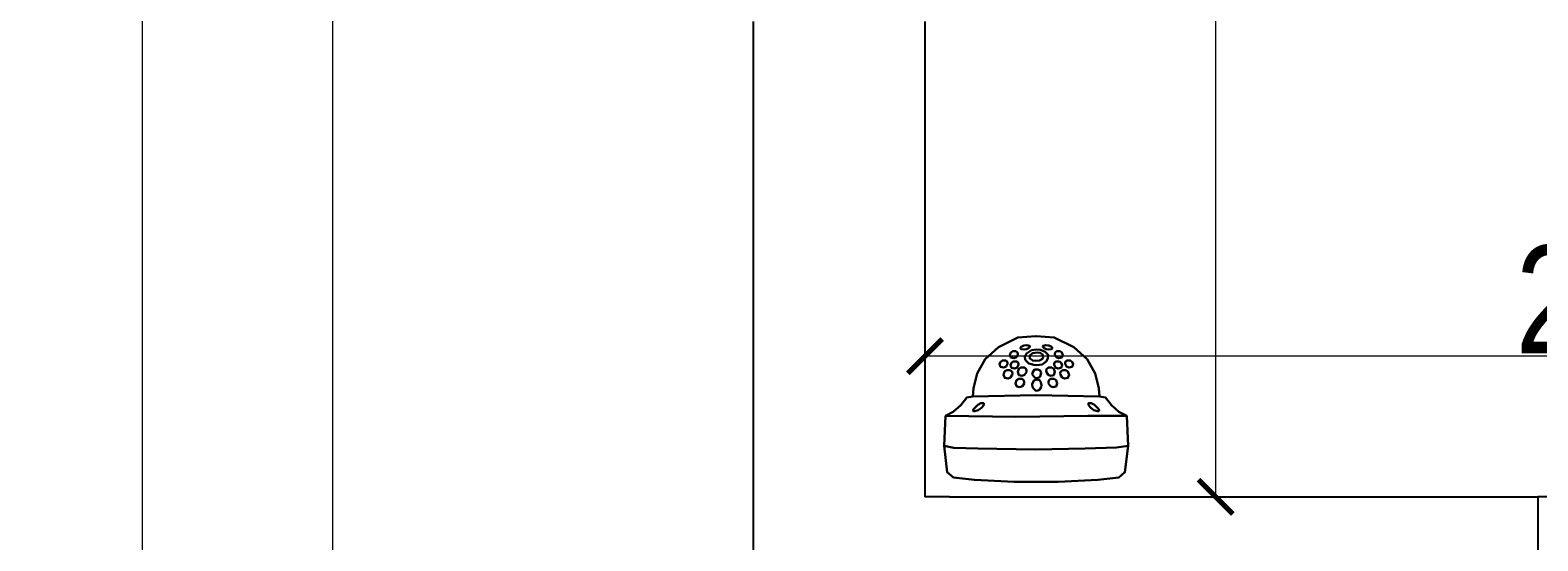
# Model space of a CAD drawing. Header units: millimetres. Extents: x -5941 to 19721, y -9230 to 6433.
# Tile 184 of 204: x 16793 to 17101, y -53 to 51. Entities that reach past the tile are written whole.
import ezdxf

# ---------------------------------------------------------------- set-up
doc = ezdxf.new("R2010")
doc.units = ezdxf.units.MM
doc.linetypes.add('DASHED', pattern=[0.75, 0.5, -0.25])
doc.layers.add('A_scianazew', color=42, linetype='Continuous')
doc.layers.add('A_wymiary', color=55, linetype='Continuous')
doc.layers.add('A_WYMIAR_ZEW', color=55, linetype='Continuous', lineweight=15)
doc.layers.add('Avizio_CCTV', color=1, linetype='Continuous', lineweight=30)
doc.styles.add('Opisowy', font='arial.ttf', dxfattribs={"width": 0.8})
doc.dimstyles.new('WYMIARY', dxfattribs={"dimtxt": 1.3, "dimasz": 7, "dimexe": 1.25, "dimexo": 0.3, "dimgap": 0.2, "dimtad": 1, "dimzin": 4, "dimtxsty": 'Opisowy', "dimblk1": 'ARCHTICK', "dimblk2": 'ARCHTICK', "dimsah": 1, "dimcen": 2.5, "dimazin": 0, "dimtfac": 1, "dimtmove": 1, "dimatfit": 3, "dimldrblk": 'ARCHTICK', "dimfxl": 0, "dimlwd": 18, "dimlwe": 9, "dimarcsym": 0})

# ---------------------------------------------------------------- blocks, each defined once
blk = doc.blocks.new('_ArchTick')
at = {"color": 0, "const_width": 0.15}
blk.add_lwpolyline([(-0.5, -0.5), (0.5, 0.5)], dxfattribs=at)
blk = doc.blocks.new('*D73')
at = {"layer": 'A_wymiary', "color": 0, "lineweight": 9}
for p, q in [((16975.63, -15.9), (16975.63, -13.95)), ((17257.63, -15.9), (17257.63, -13.95))]:
    blk.add_line(p, q, dxfattribs=at)
at = {"layer": 'A_wymiary', "color": 0, "lineweight": 18}
blk.add_line((17257.63, -15.2), (16975.63, -15.2), dxfattribs=at)
at = {"layer": 'Defpoints', "color": 0}
for p in [(16975.63, -15.2), (16975.63, -43.92), (17257.63, -43.92)]:
    blk.add_point(p, dxfattribs=at)
at = {"layer": 'A_wymiary', "color": 0, "lineweight": 18, "xscale": 7, "yscale": 7, "zscale": 7, "rotation": 180}
blk.add_blockref('_ArchTick', (16975.63, -15.2), dxfattribs=at)
at = {"layer": 'A_wymiary', "color": 0, "lineweight": 18, "xscale": 7, "yscale": 7, "zscale": 7}
blk.add_blockref('_ArchTick', (17257.63, -15.2), dxfattribs=at)
at = {"layer": 'A_wymiary', "color": 0, "insert": (17116.63, -3.77), "char_height": 1.3, "attachment_point": 5, "style": 'Opisowy'}
blk.add_mtext('{\\H16.923077x;\\C3;\\H1x;282}', dxfattribs=at)
blk = doc.blocks.new('*D74')
at = {"layer": 'A_wymiary', "color": 0, "lineweight": 9}
for p, q in [((17034.23, 244.08), (17036.18, 244.08)), ((17034.23, -43.92), (17036.18, -43.92))]:
    blk.add_line(p, q, dxfattribs=at)
at = {"layer": 'A_wymiary', "color": 0, "lineweight": 18}
blk.add_line((17034.93, -43.92), (17034.93, 244.08), dxfattribs=at)
at = {"layer": 'Defpoints', "color": 0}
for p in [(16975.63, 244.08), (17034.93, 244.08), (16975.63, -43.92)]:
    blk.add_point(p, dxfattribs=at)
at = {"layer": 'A_wymiary', "color": 0, "lineweight": 18, "xscale": 7, "yscale": 7, "zscale": 7}
for p, rotation in [((17034.93, 244.08), 90), ((17034.93, -43.92), 270)]:
    blk.add_blockref('_ArchTick', p, dxfattribs=dict(at, rotation=rotation))
at = {"layer": 'A_wymiary', "color": 0, "insert": (17023.5, 100.08), "char_height": 1.3, "attachment_point": 5, "rotation": 90, "style": 'Opisowy'}
blk.add_mtext('{\\H16.923077x;\\C3;288}', dxfattribs=at)
blk = doc.blocks.new('*D88')
at = {"layer": 'A_WYMIAR_ZEW', "color": 0, "lineweight": 9}
for p, q in [((16855.54, 1444.08), (16853.59, 1444.08)), ((16855.54, -83.92), (16853.59, -83.92))]:
    blk.add_line(p, q, dxfattribs=at)
at = {"layer": 'A_WYMIAR_ZEW', "color": 0, "lineweight": 18}
blk.add_line((16854.84, 1444.08), (16854.84, -83.92), dxfattribs=at)
at = {"layer": 'Defpoints', "color": 0}
for p in [(16940.63, 1444.08), (16854.84, -83.92), (16940.63, -83.92)]:
    blk.add_point(p, dxfattribs=at)
at = {"layer": 'A_WYMIAR_ZEW', "color": 0, "lineweight": 18, "xscale": 7, "yscale": 7, "zscale": 7}
for p, rotation in [((16854.84, 1444.08), 90), ((16854.84, -83.92), 270)]:
    blk.add_blockref('_ArchTick', p, dxfattribs=dict(at, rotation=rotation))
at = {"layer": 'A_WYMIAR_ZEW', "color": 0, "insert": (16843.41, 680.08), "char_height": 1.3, "attachment_point": 5, "rotation": 90, "style": 'Opisowy'}
blk.add_mtext('{\\H16.923077x;\\C3;1528}1528,00', dxfattribs=at)
blk = doc.blocks.new('*D90')
at = {"layer": 'A_WYMIAR_ZEW', "color": 0, "lineweight": 9}
for p, q in [((16816.68, 1444.08), (16814.73, 1444.08)), ((16816.68, -205.92), (16814.73, -205.92))]:
    blk.add_line(p, q, dxfattribs=at)
at = {"layer": 'A_WYMIAR_ZEW', "color": 0, "lineweight": 18}
blk.add_line((16815.98, 1444.08), (16815.98, -205.92), dxfattribs=at)
at = {"layer": 'Defpoints', "color": 0}
for p in [(16940.63, 1444.08), (16815.98, -205.92), (16940.63, -205.92)]:
    blk.add_point(p, dxfattribs=at)
at = {"layer": 'A_WYMIAR_ZEW', "color": 0, "lineweight": 18, "xscale": 7, "yscale": 7, "zscale": 7}
for p, rotation in [((16815.98, 1444.08), 90), ((16815.98, -205.92), 270)]:
    blk.add_blockref('_ArchTick', p, dxfattribs=dict(at, rotation=rotation))
at = {"layer": 'A_WYMIAR_ZEW', "color": 0, "insert": (16804.54, 619.08), "char_height": 1.3, "attachment_point": 5, "rotation": 90, "style": 'Opisowy'}
blk.add_mtext('{\\H16.923077x;\\C3;1650}', dxfattribs=at)
blk = doc.blocks.new('AAT_KOPUŁA')
at = {"color": 1}
for points in [[(-8.22, -11.04), (-9, -10.93), (-9.78, -9.91), (-10.75, -9.07), (-11.75, -8.52), (-11.93, -4.64), (-11.53, -1.23), (-10.72, -0.54), (-8.02, -0.23), (-2.86, 0), (-0.04, 0)], [(8.18, -11.04), (8.95, -10.93), (9.73, -9.91), (10.71, -9.07), (11.71, -8.52), (11.89, -4.64), (11.49, -1.23), (10.67, -0.54), (7.97, -0.23), (2.82, 0), (0, 0)], [(-11.93, -4.64), (-10.42, -4.44), (-6.36, -4.33), (0.12, -4.2), (7.54, -4.33), (10.62, -4.41), (11.89, -4.64)], [(-11.75, -8.52), (-6.7, -8.53), (2.62, -8.43), (11.71, -8.52)], [(-0.05, -18.85), (-2.38, -18.67), (-4.9, -17.44), (-6.62, -15.88), (-7.66, -14.01), (-8.14, -12.14), (-8.22, -11.04), (-0.04, -11.24)], [(0.01, -18.85), (2.34, -18.67), (4.85, -17.44), (6.58, -15.88), (7.62, -14.01), (8.1, -12.14), (8.18, -11.04), (0, -11.24)]]:
    blk.add_lwpolyline(points, dxfattribs=at)
for points in [[(-8.01, -9.54), (-7.57, -9.95), (-7.16, -10.2), (-6.8, -10.17), (-6.79, -9.93), (-7.09, -9.56), (-7.5, -9.29), (-7.95, -9.14), (-8.14, -9.15), (-8.19, -9.28), (-8.1, -9.44)], [(7.96, -9.54), (7.52, -9.95), (7.12, -10.2), (6.76, -10.17), (6.75, -9.93), (7.04, -9.56), (7.46, -9.29), (7.9, -9.14), (8.09, -9.15), (8.15, -9.28), (8.06, -9.44)], [(-3.18, -13.85), (-3.41, -13.5), (-3.71, -13.36), (-4.14, -13.45), (-4.29, -13.85), (-4.15, -14.27), (-3.88, -14.44), (-3.44, -14.44), (-3.2, -14.23), (-3.15, -14.01)], [(-1.64, -12.74), (-1.87, -12.4), (-2.18, -12.26), (-2.6, -12.35), (-2.75, -12.75), (-2.61, -13.17), (-2.34, -13.34), (-1.9, -13.34), (-1.66, -13.13), (-1.61, -12.9)], [(-0.16, -11.79), (-0.44, -11.92), (-0.66, -12.24), (-0.73, -12.53), (-0.65, -12.92), (-0.47, -13.15), (-0.12, -13.25), (0.27, -13.11), (0.47, -12.65), (0.44, -12.25), (0.26, -12.02), (0.06, -11.81)], [(-0.12, -13.41), (-0.49, -13.53), (-0.61, -13.76), (-0.68, -14.17), (-0.52, -14.45), (-0.26, -14.55), (0.18, -14.53), (0.42, -14.2), (0.47, -13.96), (0.29, -13.62), (0.11, -13.48)], [(1.53, -12.74), (1.76, -12.4), (2.07, -12.26), (2.49, -12.35), (2.65, -12.75), (2.51, -13.17), (2.23, -13.34), (1.79, -13.34), (1.55, -13.13), (1.51, -12.9)], [(3.07, -13.85), (3.3, -13.5), (3.61, -13.36), (4.03, -13.45), (4.19, -13.85), (4.05, -14.27), (3.77, -14.44), (3.33, -14.44), (3.09, -14.23), (3.05, -14.01)], [(-3.78, -15.29), (-3.95, -14.93), (-4.25, -14.79), (-4.68, -14.88), (-4.81, -15.22), (-4.69, -15.53), (-4.45, -15.72), (-4.04, -15.72), (-3.87, -15.61), (-3.77, -15.41)], [(-2.37, -15.16), (-2.53, -14.81), (-2.84, -14.67), (-3.26, -14.76), (-3.39, -15.09), (-3.27, -15.41), (-3.03, -15.59), (-2.63, -15.6), (-2.46, -15.48), (-2.36, -15.28)], [(-1.35, -14.22), (-1.58, -13.87), (-1.88, -13.73), (-2.31, -13.82), (-2.46, -14.23), (-2.32, -14.64), (-2.05, -14.81), (-1.61, -14.81), (-1.37, -14.6), (-1.32, -14.38)], [(-0.12, -15.1), (-0.81, -15.21), (-1.32, -15.6), (-1.56, -15.96), (-1.58, -16.45), (-1.21, -16.85), (-0.57, -17.09), (-0.08, -17.13), (0.56, -17.04), (1.21, -16.62), (1.45, -16.19), (1.38, -15.8), (0.93, -15.33), (0.26, -15.14)], [(1.24, -14.22), (1.47, -13.87), (1.78, -13.73), (2.2, -13.82), (2.36, -14.23), (2.22, -14.64), (1.94, -14.81), (1.5, -14.81), (1.26, -14.6), (1.22, -14.38)], [(2.26, -15.16), (2.43, -14.81), (2.73, -14.67), (3.16, -14.76), (3.29, -15.09), (3.17, -15.41), (2.93, -15.59), (2.52, -15.6), (2.35, -15.48), (2.25, -15.28)], [(3.67, -15.29), (3.84, -14.93), (4.15, -14.79), (4.57, -14.88), (4.7, -15.22), (4.58, -15.53), (4.34, -15.72), (3.94, -15.72), (3.77, -15.61), (3.67, -15.41)], [(-2.45, -16.49), (-2.62, -16.14), (-2.92, -16), (-3.35, -16.09), (-3.48, -16.42), (-3.36, -16.74), (-3.12, -16.92), (-2.71, -16.93), (-2.54, -16.81), (-2.44, -16.61)], [(-1.34, -17.2), (-1.62, -17.14), (-2.01, -17.17), (-2.14, -17.32), (-2.03, -17.5), (-1.68, -17.65), (-1.27, -17.71), (-0.93, -17.63), (-0.89, -17.47), (-1.06, -17.33)], [(0, -15.66), (-0.48, -15.71), (-0.87, -15.94), (-0.92, -16.2), (-0.86, -16.5), (-0.56, -16.69), (-0.14, -16.73), (0.46, -16.65), (0.79, -16.37), (0.81, -15.97), (0.42, -15.7)], [(1.24, -17.2), (1.51, -17.14), (1.91, -17.17), (2.04, -17.32), (1.92, -17.5), (1.57, -17.65), (1.16, -17.71), (0.83, -17.63), (0.79, -17.47), (0.95, -17.33)], [(2.34, -16.49), (2.51, -16.14), (2.82, -16), (3.24, -16.09), (3.37, -16.42), (3.25, -16.74), (3.01, -16.92), (2.61, -16.93), (2.43, -16.81), (2.33, -16.61)]]:
    blk.add_lwpolyline(points, close=True, dxfattribs=at)

msp = doc.modelspace()

# ---------------------------------------------------------------- linework, layer by layer
at = {"linetype": 'DASHED', "ltscale": 50}
msp.add_lwpolyline([(17100.628, -43.921), (17100.631, -83.921), (17215.631, -84.347), (17215.631, -44.347)], close=True, dxfattribs=at)
at = {"layer": 'A_scianazew'}
for p, q in [((16940.628, 53.079), (16940.628, -83.921)), ((16980.628, -43.921), (16975.628, -43.921))]:
    msp.add_line(p, q, dxfattribs=at)
for points in [[(16975.628, 53.079), (16975.628, -43.921)], [(16980.628, -43.921), (17100.628, -43.921)]]:
    msp.add_lwpolyline(points, dxfattribs=at)

# ---------------------------------------------------------------- block references
at = {"layer": 'Avizio_CCTV', "xscale": 1.575, "yscale": 1.575, "zscale": 1.575, "rotation": 180}
msp.add_blockref('AAT_KOPUŁA', (16998.27, -40.832, 0), dxfattribs=at)

# ---------------------------------------------------------------- dimensions: what is measured, and where the dimension line sits
at = {"layer": 'A_WYMIAR_ZEW'}
for base, p2, text, picture, middle in [((16815.976, -205.921), (16940.628, -205.921), '{\\H16.923077x;\\C3;1650}', '*D90', (16804.543, 619.079)), ((16854.845, -83.921), (16940.628, -83.921), '{\\H16.923077x;\\C3;1528}<>', '*D88', (16843.412, 680.079))]:
    dim = msp.add_linear_dim(base=base, p1=(16940.628, 1444.079), p2=p2, angle=90, text=text, dimstyle='WYMIARY', override={"dimtxsty": 'Opisowy'}, dxfattribs=at)
    dim.commit()
    dim.dimension.update_dxf_attribs({"geometry": picture, "text_midpoint": middle})
at = {"layer": 'A_wymiary'}
dim = msp.add_linear_dim(base=(17034.929, 244.079), p1=(16975.628, -43.921), p2=(16975.628, 244.079), angle=90, text='{\\H16.923077x;\\C3;288}', dimstyle='WYMIARY', override={"dimtxsty": 'Opisowy'}, dxfattribs=at)
dim.commit()
dim.dimension.update_dxf_attribs({"geometry": '*D74', "text_midpoint": (17023.496, 100.079)})
dim = msp.add_linear_dim(base=(16975.628, -15.198), p1=(17257.628, -43.921), p2=(16975.628, -43.921), text='{\\H16.923077x;\\C3;\\H1x;282}', dimstyle='WYMIARY', override={"dimtxsty": 'Opisowy'}, dxfattribs=at)
dim.commit()
dim.dimension.update_dxf_attribs({"geometry": '*D73', "text_midpoint": (17116.628, -3.766)})

doc.saveas('drawing.dxf')
